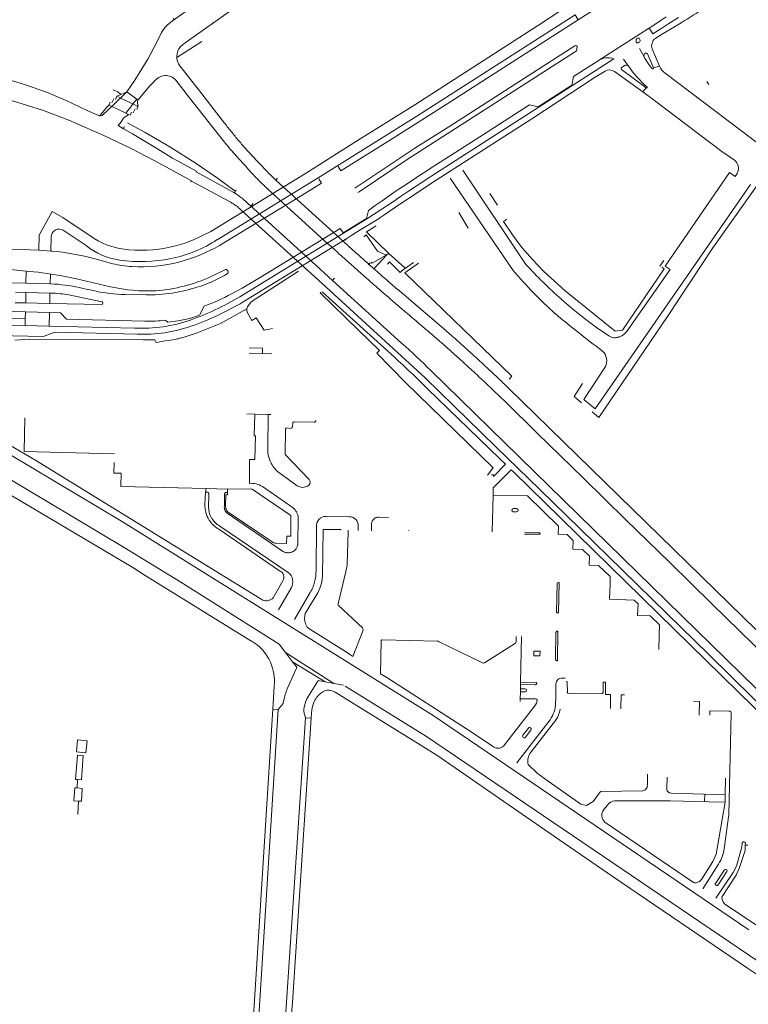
# Model space of a CAD drawing. Extents: x 145000 to 155000, y 457500 to 470000.
# Tile 192 of 196: x 154227 to 154467, y 462506 to 462831. Entities that reach past the tile are written whole.
import ezdxf

# ---------------------------------------------------------------- set-up
doc = ezdxf.new("R2010")
doc.units = 0
doc.header["$LTSCALE"] = 0.2
doc.header["$MEASUREMENT"] = 0
doc.layers.add('kant verharding', color=252, linetype='Continuous', lineweight=0)

msp = doc.modelspace()

# ---------------------------------------------------------------- linework, layer by layer
at = {"layer": 'kant verharding', "lineweight": 0}
for p, q in [((154411.15, 462831), (154419.64, 462836.42)), ((154398.07, 462829.24), (154405.12, 462833.83)), ((154440.3, 462831.97), (154438.21, 462830.63)), ((154444.33, 462831.8), (154441.13, 462829.78)), ((154434.38, 462828.16), (154434.58, 462828.29)), ((154434.58, 462828.29), (154436.13, 462829.28)), ((154435.79, 462826.36), (154434.58, 462828.29)), ((154438.21, 462830.63), (154436.13, 462829.28)), ((154438.13, 462825.82), (154445.23, 462829.99)), ((154441.13, 462829.78), (154438.46, 462828.07)), ((154417.85, 462817.51), (154434.38, 462828.16)), ((154438.46, 462828.07), (154435.79, 462826.36)), ((154438.13, 462825.82), (154436.73, 462824.87)), ((154278.48, 462818.55), (154286.7, 462823.83)), ((154432.93, 462818.77), (154431.46, 462821.49)), ((154434.06, 462819.74), (154436.05, 462815.1)), ((154437.99, 462815.71), (154435.66, 462821.36)), ((154422.94, 462818.07), (154387.17, 462795.13)), ((154417.74, 462817.44), (154417.85, 462817.51)), ((154417.85, 462817.51), (154417.74, 462817.44)), ((154426.52, 462815.88), (154425.41, 462815.15)), ((154427.78, 462815.67), (154426.11, 462817.98)), ((154437.99, 462815.71), (154436.05, 462815.1)), ((154395.83, 462798.3), (154416.73, 462812.01)), ((154420.07, 462814.08), (154416.73, 462812.01)), ((154432.52, 462807.15), (154423.11, 462813.92)), ((154433.58, 462808.53), (154425.48, 462814.54)), ((154435.61, 462814.88), (154435.75, 462814.78)), ((154473.02, 462788.34), (154439.95, 462813.32)), ((154433.92, 462808.83), (154433.83, 462808.89)), ((154453.74, 462810.58), (154454.3, 462809.65)), ((154258.59, 462805.74), (154258.13, 462804.7)), ((154259.89, 462806.34), (154258.59, 462805.74)), ((154259.83, 462805.08), (154258.59, 462805.74)), ((154259.83, 462805.08), (154261.93, 462807.19)), ((154261.93, 462807.19), (154259.89, 462806.34)), ((154261.93, 462807.19), (154265.23, 462804.78)), ((154433.58, 462808.53), (154432.52, 462807.15)), ((154257.6, 462804.92), (154256.92, 462803.54)), ((154257.78, 462803.16), (154258.96, 462804.29)), ((154258.96, 462804.29), (154259.83, 462805.08)), ((154263.9, 462803.2), (154259.83, 462805.08)), ((154263.2, 462802.29), (154262.27, 462801.06)), ((154263.9, 462803.2), (154263.2, 462802.29)), ((154263.9, 462803.2), (154265.23, 462804.78)), ((154265.58, 462802.36), (154263.9, 462803.2)), ((154265.23, 462804.78), (154265.37, 462804.66)), ((154265.73, 462802.6), (154265.58, 462802.36)), ((154262.27, 462801.06), (154261.57, 462800.17)), ((154261.57, 462800.17), (154262.45, 462799.75)), ((154264, 462800.23), (154264.64, 462801.59)), ((154260.79, 462795), (154261.05, 462795.71)), ((154363.01, 462777.23), (154395.83, 462798.3)), ((154387.17, 462795.13), (154362.73, 462779.44)), ((154364.3, 462783.2), (154379.8, 462793.13)), ((154364.3, 462783.2), (154362.52, 462782.04)), ((154297.31, 462773.96), (154284.86, 462780.71)), ((154360.74, 462780.88), (154358.17, 462779.2)), ((154362.73, 462779.44), (154358.87, 462776.9)), ((154362.52, 462782.04), (154360.74, 462780.88)), ((154393.87, 462750.16), (154373, 462781.35)), ((154439.87, 462749.63), (154461.18, 462780.53)), ((154461.18, 462780.53), (154463.06, 462779.22)), ((154463.06, 462779.22), (154463.69, 462780.25)), ((154463.69, 462780.25), (154463.88, 462780.6)), ((154283.08, 462777.47), (154283.28, 462777.74)), ((154283.27, 462777.73), (154295.63, 462771.05)), ((154311.21, 462778.01), (154311.71, 462778.62)), ((154311.27, 462777.95), (154334.92, 462756.49)), ((154357.22, 462778.57), (154353.08, 462775.82)), ((154358.87, 462776.9), (154355.02, 462774.33)), ((154358.17, 462779.2), (154357.22, 462778.57)), ((154363.01, 462777.23), (154357.58, 462773.64)), ((154368.88, 462778.69), (154389.68, 462748.2)), ((154297.57, 462773.86), (154298.12, 462774.86)), ((154308.6, 462775.05), (154328.53, 462756.88)), ((154351.03, 462774.44), (154346.38, 462771.21)), ((154351.36, 462774.66), (154351.03, 462774.44)), ((154353.08, 462775.82), (154351.36, 462774.66)), ((154357.58, 462773.64), (154352.17, 462770.02)), ((154355.02, 462774.33), (154352.4, 462772.56)), ((154382, 462773.55), (154384.49, 462769.69)), ((154295.63, 462771.05), (154296.26, 462770.72)), ((154324.54, 462749.77), (154302.54, 462769.76)), ((154303.75, 462770.27), (154302.96, 462769.41)), ((154346.38, 462771.21), (154344.08, 462769.61)), ((154345.69, 462768.08), (154350.05, 462770.97)), ((154352.17, 462770.02), (154346.91, 462766.4)), ((154350.05, 462770.97), (154352.4, 462772.56)), ((154299.65, 462768.2), (154321.81, 462748.11)), ((154341.32, 462765.21), (154345.69, 462768.08)), ((154344.08, 462769.61), (154341.79, 462768.02)), ((154371.74, 462767.36), (154374.79, 462762.11)), ((154341.32, 462765.21), (154301.62, 462740.84)), ((154338.77, 462761.32), (154345.33, 462765.36)), ((154345.33, 462765.36), (154345.58, 462765.52)), ((154345.58, 462765.52), (154346.91, 462766.4)), ((154240.84, 462761.46), (154248.5, 462756.39)), ((154334.63, 462758.78), (154336.7, 462760.04)), ((154336.7, 462760.04), (154338.77, 462761.32)), ((154232.93, 462759.78), (154232.8, 462754.85)), ((154302.93, 462739.35), (154334.63, 462758.78)), ((154331.57, 462754.16), (154328.58, 462756.85)), ((154232.8, 462754.85), (154226.83, 462755.1)), ((154232.8, 462754.85), (154237.01, 462754.57)), ((154347.42, 462753.09), (154348.58, 462753.77)), ((154348.58, 462753.77), (154353.81, 462749.07)), ((154251.51, 462751.97), (154257.32, 462750.38)), ((154342.41, 462750.71), (154341.95, 462750.21)), ((154342, 462750.17), (154342.43, 462750.67)), ((154438.14, 462749.6), (154439.46, 462751.49)), ((154228.58, 462743.98), (154228.62, 462747.98)), ((154232.64, 462747.55), (154236.89, 462746.99)), ((154289.83, 462746.13), (154294.3, 462748.4)), ((154318.66, 462747.9), (154303.08, 462737.75)), ((154321.81, 462748.11), (154326.49, 462743.86)), ((154329.9, 462744.9), (154324.54, 462749.77)), ((154427.12, 462727.9), (154441.54, 462748.48)), ((154441.54, 462748.48), (154439.87, 462749.63)), ((154217.43, 462744.28), (154228.58, 462743.98)), ((154228.58, 462743.98), (154232.57, 462743.87)), ((154232.57, 462743.87), (154236.59, 462743.77)), ((154238.06, 462743.68), (154236.59, 462743.77)), ((154326.49, 462743.86), (154360.59, 462712.73)), ((154330.59, 462745.67), (154329.9, 462744.9)), ((154329.9, 462744.9), (154352.78, 462724.16)), ((154228.54, 462740.9), (154225.11, 462740.98)), ((154228.51, 462737.45), (154228.54, 462740.9)), ((154228.54, 462740.9), (154232.52, 462740.8)), ((154232.52, 462740.8), (154236.52, 462740.7)), ((154236.43, 462737.28), (154236.52, 462740.7)), ((154236.52, 462740.7), (154238.36, 462740.62)), ((154247.4, 462742.22), (154251.31, 462741.39)), ((154296.53, 462740.43), (154300.04, 462742.35)), ((154299.28, 462739.44), (154301.62, 462740.84)), ((154350.38, 462719.5), (154326.51, 462741.12)), ((154225.06, 462737.51), (154228.51, 462737.45)), ((154228.51, 462737.45), (154232.43, 462737.36)), ((154232.43, 462737.36), (154236.43, 462737.28)), ((154253.52, 462736.88), (154236.43, 462737.28)), ((154244.33, 462739.79), (154253.62, 462737.85)), ((154300.38, 462737.78), (154302.93, 462739.35)), ((154303.08, 462737.75), (154301.83, 462736.15)), ((154353.85, 462734.64), (154349.14, 462738.66)), ((154355.25, 462738.71), (154360.6, 462734.15)), ((154228.41, 462734.44), (154228.35, 462732.31)), ((154228.41, 462734.44), (154232.34, 462734.35)), ((154232.34, 462734.35), (154236.36, 462734.25)), ((154236.27, 462729.79), (154236.36, 462734.25)), ((154301.65, 462735.53), (154292.88, 462730.69)), ((154301.83, 462734.2), (154303.26, 462731.6)), ((154367.37, 462728.34), (154360.6, 462734.15)), ((154228.35, 462732.31), (154228.31, 462729.95)), ((154292.88, 462730.69), (154287.93, 462728.61)), ((154228.31, 462729.95), (154232.21, 462729.87)), ((154232.21, 462729.87), (154236.27, 462729.79)), ((154264.57, 462729.13), (154236.27, 462729.79)), ((154284.61, 462727.34), (154285.73, 462727.74)), ((154285.73, 462727.74), (154286.83, 462728.16)), ((154286.83, 462728.16), (154287.93, 462728.61)), ((154309.11, 462728.81), (154310.04, 462729.02)), ((154224.95, 462725.14), (154229.8, 462725.41)), ((154229.8, 462725.41), (154267.3, 462725.2)), ((154273.45, 462724.65), (154271.58, 462724.31)), ((154274.65, 462724.86), (154273.45, 462724.65)), ((154275.86, 462725.06), (154274.65, 462724.86)), ((154275.86, 462725.06), (154277.06, 462725.27)), ((154277.06, 462725.27), (154278.26, 462725.48)), ((154279.59, 462725.76), (154280.9, 462726.11)), ((154280.9, 462726.11), (154282.2, 462726.51)), ((154282.2, 462726.51), (154283.49, 462726.95)), ((154283.49, 462726.95), (154284.61, 462727.34)), ((154302.33, 462720.86), (154306.78, 462720.7)), ((154306.82, 462722.53), (154302.36, 462722.61)), ((154306.82, 462722.53), (154306.78, 462720.7)), ((154345.46, 462721.73), (154344.58, 462720.83)), ((154306.78, 462720.7), (154309.88, 462720.59)), ((154362.47, 462715.11), (154511.54, 462569.43)), ((154389.23, 462713.26), (154388.3, 462712.28)), ((154385.3, 462685.94), (154361.28, 462709.21)), ((154485.3, 462614.43), (154388.02, 462709.4)), ((154304.2, 462700.7), (154301.57, 462700.75)), ((154308.71, 462700.62), (154304.2, 462700.7)), ((154308.53, 462689.29), (154308.71, 462700.62)), ((154309.5, 462700.6), (154308.71, 462700.62)), ((154323.83, 462698.03), (154317.38, 462698.14)), ((154316.03, 462695.98), (154314.88, 462696.14)), ((154316.78, 462697.78), (154316.68, 462696.44)), ((154381.14, 462680.47), (154382.92, 462682.79)), ((154382.92, 462682.79), (154383.02, 462682.92)), ((154318.28, 462676.98), (154312.53, 462681.13)), ((154508.85, 462564.97), (154389.62, 462681.69)), ((154288.18, 462676.14), (154287.93, 462674.94)), ((154295.18, 462675.89), (154288.18, 462676.14)), ((154295.18, 462675.89), (154295.18, 462674.79)), ((154306.73, 462676.73), (154316.93, 462669.68)), ((154287.93, 462674.94), (154287.73, 462670.89)), ((154287.93, 462674.94), (154288.43, 462674.94)), ((154289.03, 462674.04), (154288.98, 462669.99)), ((154383, 462673.93), (154382.73, 462661.74)), ((154390.75, 462669.45), (154389.75, 462669.48)), ((154313.78, 462655.23), (154295.08, 462667.99)), ((154295.78, 462668.04), (154310.03, 462658.43)), ((154318.58, 462666.43), (154318.48, 462658.12)), ((154327.67, 462666.9), (154335.47, 462666.77)), ((154345.32, 462666.65), (154348.47, 462666.55)), ((154389.71, 462668.45), (154390.73, 462668.43)), ((154292.33, 462662.64), (154312.38, 462648.93)), ((154292.73, 462663.69), (154315.28, 462648.38)), ((154324.48, 462648.95), (154324.68, 462664.15)), ((154335.07, 462661.68), (154335.09, 462662.36)), ((154338.43, 462663.63), (154338.43, 462662.19)), ((154342.78, 462662.1), (154342.83, 462663.99)), ((154334.82, 462651.17), (154335.07, 462661.68)), ((154355.08, 462662.26), (154355.08, 462662.09)), ((154398.52, 462660.97), (154393.46, 462661.05)), ((154398.04, 462661.62), (154393.47, 462661.71)), ((154398.52, 462660.97), (154398.54, 462661.12)), ((154334.29, 462648.69), (154334.78, 462650.73)), ((154331.77, 462638.04), (154334.29, 462648.69)), ((154313.53, 462645.57), (154310.28, 462640.02)), ((154316.33, 462643.37), (154312.08, 462635.97)), ((154403.97, 462635.49), (154404.2, 462644.56)), ((154404.86, 462645.06), (154404.62, 462635)), ((154317.31, 462632.84), (154322.25, 462641.24)), ((154339.84, 462630.07), (154331.8, 462637.58)), ((154322.42, 462629.64), (154334.2, 462622.2)), ((154336.65, 462620.63), (154340.04, 462629.32)), ((154390.67, 462625.42), (154390.67, 462627.24)), ((154392.47, 462627.16), (154392.11, 462612.06)), ((154403.82, 462628.47), (154403.66, 462619.71)), ((154404.27, 462619.19), (154404.47, 462628.92)), ((154404.47, 462628.92), (154404.33, 462628.94)), ((154437.91, 462627.85), (154437.82, 462622.87)), ((154314.44, 462621.87), (154312.28, 462624.67)), ((154345.85, 462614.85), (154346.06, 462625.79)), ((154346.38, 462626.09), (154364.63, 462625.64)), ((154365.01, 462625.54), (154379.48, 462618.46)), ((154380.16, 462618.5), (154390.41, 462624.98)), ((154316.75, 462618.87), (154314.44, 462621.87)), ((154314.44, 462621.87), (154330.38, 462611.71)), ((154334.2, 462622.2), (154336.65, 462620.63)), ((154318.17, 462617.03), (154316.75, 462618.87)), ((154316.75, 462618.87), (154327.52, 462612.27)), ((154318.01, 462616.69), (154318.17, 462617.03)), ((154404.14, 462619.19), (154404.27, 462619.19)), ((154314.98, 462609.92), (154318.01, 462616.69)), ((154347.84, 462613.62), (154345.85, 462614.85)), ((154347.84, 462613.62), (154374.26, 462596.72)), ((154405.88, 462613.48), (154406.8, 462613.45)), ((154310.68, 462610.83), (154310.18, 462603.17)), ((154321.73, 462607.16), (154325.03, 462612.39)), ((154325.03, 462612.39), (154325.23, 462612.71)), ((154325.23, 462612.71), (154327.52, 462612.27)), ((154327.52, 462612.27), (154330.38, 462611.71)), ((154330.38, 462611.71), (154333.58, 462611.09)), ((154392.09, 462611.32), (154392.07, 462609.95)), ((154392.09, 462611.32), (154392.11, 462612.06)), ((154396.93, 462611.2), (154392.09, 462611.32)), ((154392.11, 462612.06), (154397.42, 462611.95)), ((154397.42, 462611.95), (154397.43, 462611.72)), ((154407.56, 462611.96), (154407.57, 462608.81)), ((154392.05, 462608.95), (154392, 462606.64)), ((154392.05, 462608.95), (154392.07, 462609.95)), ((154393.57, 462608.93), (154392.05, 462608.95)), ((154392.07, 462609.95), (154393.6, 462609.94)), ((154407.87, 462608.46), (154418.92, 462608.34)), ((154311.98, 462603.06), (154313.6, 462605.05)), ((154313.78, 462606.07), (154313.6, 462605.05)), ((154386.44, 462590.98), (154397.12, 462604.78)), ((154392, 462606.64), (154391.99, 462605.76)), ((154397.02, 462606.61), (154392, 462606.64)), ((154397.44, 462605.49), (154397.55, 462606.12)), ((154303.71, 462500), (154310.18, 462603.17)), ((154305.51, 462500), (154311.98, 462603.06)), ((154310.18, 462603.17), (154311.98, 462603.06)), ((154322.85, 462600.21), (154323, 462601.96)), ((154320.95, 462600.33), (154322.85, 462600.21)), ((154390.88, 462585.49), (154401.41, 462599.08)), ((154402.88, 462598.46), (154395.16, 462588.54)), ((154379.71, 462593.06), (154374.26, 462596.72)), ((154394.68, 462596.9), (154392.9, 462594.54)), ((154393.69, 462593.92), (154395.52, 462596.27)), ((154383.2, 462590.72), (154379.71, 462593.06)), ((154245.46, 462577.16), (154245.62, 462579.89)), ((154440.62, 462580.76), (154440.42, 462576.9)), ((154452.96, 462572.64), (154453.03, 462575.08)), ((154459.77, 462574.85), (154459.73, 462572.5)), ((154420.85, 462571.51), (154419.6, 462570)), ((154419.96, 462565.8), (154441.3, 462551.29)), ((154466.42, 462558.22), (154466.46, 462558.86)), ((154467.25, 462558.19), (154466.42, 462558.22)), ((154452.41, 462543.83), (154457.53, 462551.94)), ((154441.3, 462551.29), (154449.26, 462545.88)), ((154456.57, 462545.55), (154459.57, 462550.12)), ((154460.34, 462549.59), (154457.4, 462545.14)), ((154460.01, 462550.24), (154460.28, 462550.09)), ((154456.87, 462544.94), (154456.69, 462545.03)), ((154459.82, 462538.6), (154474.48, 462528.8))]:
    msp.add_line(p, q, dxfattribs=at)
at = {"layer": 'kant verharding', "lineweight": 0, "flags": 128}
for points in [[(154277.32, 462830.89), (154278.15, 462831.48), (154283.73, 462835.41), (154296.48, 462844.46), (154302.13, 462848.47), (154305.18, 462850.59), (154311.05, 462854.61), (154315.91, 462857.6), (154328.57, 462864.91), (154336.4, 462869.42), (154348.18, 462876.68), (154353.92, 462880.45), (154359.38, 462884.21), (154359.72, 462884.19)], [(154280.39, 462822.79), (154286.5, 462827.12), (154295.85, 462833.76), (154306.03, 462840.98), (154312.51, 462845.59), (154315.1, 462847.25), (154318.49, 462849.42), (154319.77, 462850.13)], [(154410.12, 462832.67), (154357.76, 462799.11), (154325.24, 462778.73), (154291.83, 462758.34)], [(154331.79, 462782.51), (154332.67, 462781.08), (154350.01, 462791.94), (154364.78, 462801.28), (154411.15, 462831), (154410.12, 462832.67)], [(154277.32, 462830.89), (154276.52, 462830.26), (154275.3, 462829.26), (154274.76, 462828.69), (154274.27, 462828.09), (154273.83, 462827.42), (154273.41, 462826.77), (154273.04, 462826.07), (154272.58, 462825.21), (154271.92, 462823.78), (154268.92, 462817.99), (154265.98, 462813.35), (154264.32, 462810.69), (154261.88, 462807.24), (154261.93, 462807.19)], [(154289.65, 462761.08), (154320.97, 462780.17), (154336.96, 462790.31), (154357.1, 462802.93), (154398.07, 462829.24)], [(154337.36, 462775.37), (154357.18, 462788.59), (154368.36, 462795.68), (154410.07, 462822.44)], [(154410.87, 462821.95), (154410.55, 462820.7), (154409.99, 462820.29), (154354.62, 462784.79), (154338.7, 462774.1), (154338.33, 462773.9)], [(154294.22, 462796.86), (154285.9, 462807.53), (154279.48, 462815.8), (154279.06, 462816.46)], [(154417.74, 462817.44), (154409.62, 462812.23), (154409.02, 462809.36), (154397.91, 462802.24), (154395.02, 462802.89), (154379.8, 462793.13)], [(154208.64, 462815.13), (154208.57, 462814.84), (154213.69, 462813.78), (154220.51, 462811.99), (154228.12, 462809.67), (154235.32, 462807.06), (154241.92, 462804.3), (154248.84, 462801.05), (154252.88, 462799.26)], [(154265.37, 462804.66), (154265.7, 462804.59), (154269.44, 462809.07), (154270.85, 462810.55)], [(154278.13, 462811.03), (154282.69, 462805.2), (154290.02, 462795.85), (154293.82, 462791.07)], [(154283.31, 462777.8), (154277.43, 462780.95), (154270.95, 462784.5), (154263.39, 462788.48), (154254.33, 462792.82), (154242.71, 462797.79), (154234.06, 462801.09), (154224.18, 462804.26), (154216.67, 462806.44)], [(154259.89, 462806.34), (154258.91, 462807.17), (154257.39, 462807.9)], [(154432.52, 462807.15), (154436.37, 462804.38), (154458.65, 462787.48), (154462.88, 462784.57)], [(154256.43, 462803.79), (154256.06, 462802.91), (154255.94, 462802.75), (154255.26, 462802.03), (154254.02, 462800.47), (154252.88, 462799.26)], [(154252.88, 462799.26), (154253.25, 462799.22), (154253.75, 462799.43), (154257.78, 462803.16)], [(154261.57, 462800.17), (154259.86, 462801.02), (154256.94, 462802.33), (154255.97, 462802.78)], [(154265.19, 462801.33), (154265.6, 462802.22), (154265.53, 462802.25), (154265.58, 462802.36)], [(154265.37, 462804.66), (154265.57, 462802.69), (154265.73, 462802.6)], [(154262.45, 462799.75), (154260.86, 462798.47), (154260.05, 462797.26), (154259.08, 462796.04), (154260.79, 462795)], [(154262.45, 462799.75), (154263.01, 462799.47), (154263.5, 462800.47)], [(154262.12, 462796.96), (154268.04, 462793.73), (154276.11, 462789.06), (154284.8, 462783.55), (154292.27, 462778.47), (154297.76, 462774.34)], [(154284.86, 462780.71), (154284.98, 462780.98), (154276.98, 462785.29), (154271.52, 462788.73), (154263.83, 462793.28), (154260.79, 462795)], [(154292.57, 462756.45), (154319.85, 462773.05), (154326.3, 462777.07), (154325.41, 462778.5)], [(154420.14, 462716.38), (154413.02, 462705.51), (154416.75, 462702.47), (154468.15, 462776.57)], [(154470.19, 462776.17), (154455.72, 462755.64), (154440.7, 462732.98), (154417.94, 462699.58), (154415.82, 462701.46)], [(154251.18, 462758.76), (154240.72, 462765.65), (154237.25, 462767.62), (154232.93, 462759.78)], [(154300.04, 462742.35), (154307.96, 462747.1), (154332.41, 462762.05), (154333.43, 462760.61), (154341.16, 462765.34), (154341.79, 462768.02)], [(154387.54, 462765.04), (154387.47, 462764.97), (154386.48, 462764.35), (154389.47, 462759.9), (154392.57, 462755.79), (154396.01, 462751.78), (154399.85, 462747.77), (154406.86, 462741.39), (154423.4, 462728.14), (154425.85, 462728.49), (154439.55, 462748.68), (154438.76, 462749.22)], [(154343.6, 462748.73), (154347.81, 462753.22), (154344.78, 462754.58), (154341.06, 462759.95), (154340.25, 462759.29)], [(154344.34, 462762.96), (154341.14, 462760.88), (154348.58, 462753.77)], [(154226.83, 462755.1), (154217.81, 462755.4), (154217.9, 462757.91)], [(154236.92, 462759.19), (154236.83, 462754.77), (154236.88, 462754.64), (154237.01, 462754.57)], [(154333.95, 462758.15), (154334.23, 462758.32), (154334.38, 462758.2)], [(154342.67, 462750.86), (154343.08, 462750.56), (154347.42, 462753.09)], [(154356.66, 462750.85), (154352.96, 462748.15), (154352.31, 462747.48), (154348.79, 462750.98), (154348.09, 462750.26)], [(154358.31, 462750.54), (154353.79, 462747.33), (154389.23, 462713.26)], [(154217.74, 462748.77), (154223.39, 462748.47), (154228.62, 462747.98)], [(154228.62, 462747.98), (154231.11, 462747.75), (154232.64, 462747.55)], [(154236.59, 462743.77), (154236.65, 462746.85), (154236.74, 462746.97), (154236.89, 462746.99)], [(154236.89, 462746.99), (154239.93, 462746.49), (154245.32, 462745.44), (154256.57, 462742.81)], [(154338.42, 462748.06), (154340.18, 462746.5), (154341.95, 462744.94)], [(154326.04, 462741.01), (154325.81, 462740.72), (154338.53, 462728.48), (154345.46, 462721.73)], [(154261.29, 462740.2), (154268.3, 462740.07), (154271.32, 462740.14)], [(154405.58, 462738.64), (154409.36, 462735.41), (154413.23, 462732.31), (154417.21, 462729.34), (154421.31, 462726.53)], [(154127.3, 462734.33), (154127.37, 462734.46), (154127.45, 462734.5), (154228.35, 462732.31)], [(154127.36, 462736.64), (154191.67, 462735.2), (154228.41, 462734.44)], [(154236.36, 462734.25), (154239.98, 462734.16), (154241.98, 462732.04), (154267.92, 462731.42)], [(154274.81, 462731.68), (154275.45, 462731.06), (154278.86, 462731.56), (154282.8, 462732.31), (154285.96, 462733.43), (154287.49, 462736.36)], [(154228.31, 462729.95), (154203.58, 462730.45), (154127.92, 462732.13)], [(154303.26, 462731.6), (154304.74, 462732.53), (154307.29, 462728.4), (154309.11, 462728.81)], [(154214.07, 462726.8), (154234.3, 462726.37), (154238.23, 462727.74), (154265.35, 462727.13)], [(154271.58, 462724.31), (154271.14, 462725.26), (154267.32, 462725.2)], [(154419.12, 462721.63), (154419.66, 462721.09), (154420.07, 462720.46), (154420.35, 462719.76), (154420.53, 462719.03)], [(154344.58, 462720.83), (154353.93, 462711.21), (154383.02, 462682.92)], [(154360.59, 462712.73), (154370.04, 462703.48), (154383.98, 462689.9), (154398.63, 462675.63), (154411.84, 462662.73), (154425.78, 462649.11), (154440.42, 462634.83), (154454.31, 462621.22), (154468.95, 462606.91), (154484.29, 462591.91), (154497.49, 462579.02), (154509.57, 462567.04)], [(154412.58, 462710.76), (154409.82, 462706.5), (154412.25, 462704.45)], [(154387.36, 462704.5), (154397.53, 462694.52), (154412.89, 462679.52), (154426.83, 462665.92), (154441.43, 462651.64), (154455.35, 462638.02), (154469.27, 462624.45), (154483.2, 462610.89), (154497.14, 462597.27), (154499.61, 462594.86)], [(154228.2, 462699.41), (154227.93, 462688.37), (154257.83, 462687.6)], [(154304.2, 462700.7), (154304.03, 462693.49), (154304.43, 462693.49), (154304.23, 462685.64), (154302.48, 462685.74), (154302.43, 462677.78)], [(154314.38, 462695.73), (154314.23, 462687.33), (154322.23, 462679.13)], [(154218.89, 462692.97), (154232.04, 462685.21), (154306.93, 462639.23)], [(154223.22, 462687.3), (154260.13, 462665.35), (154363.23, 462601.05), (154467.57, 462530.21)], [(154385.3, 462685.94), (154387.18, 462684.12), (154383.13, 462680.08), (154383.12, 462680.61), (154382.55, 462680.62)], [(154257.77, 462684.75), (154257.68, 462681.15), (154260.03, 462681.15), (154259.93, 462676.75), (154288.18, 462676.14)], [(154389.62, 462681.69), (154388.97, 462682.33), (154383.05, 462676.36), (154383, 462673.93)], [(154302.98, 462625.82), (154267.09, 462647.94), (154263.88, 462649.99), (154214.49, 462679.23), (154213.34, 462672.12), (154212.54, 462658.82), (154212.04, 462649.36), (154210.42, 462632.52), (154208.22, 462616.01), (154206.35, 462607.31), (154203.58, 462597.2), (154201.82, 462591.19)], [(154312.28, 462624.67), (154279.73, 462645.14), (154261.03, 462656.6), (154219.59, 462681.34)], [(154311.28, 462658.03), (154314.68, 462657.93), (154314.78, 462660.38), (154316.13, 462660.38), (154316.18, 462667.23), (154303.33, 462675.93), (154295.18, 462675.99), (154295.18, 462675.89)], [(154294.18, 462670.34), (154294.23, 462674.34), (154294.58, 462674.79), (154295.18, 462674.79)], [(154295.18, 462674.79), (154295.18, 462674.04), (154294.63, 462673.99), (154294.58, 462670.34)], [(154383, 462673.93), (154394.38, 462673.71), (154404.62, 462663.71), (154404.57, 462661.02)], [(154322.42, 462629.64), (154321.57, 462630.32), (154321.04, 462631.4), (154320.73, 462632.24), (154320.64, 462633.17), (154320.73, 462634.05), (154320.94, 462634.8), (154325.06, 462641.64), (154325.55, 462642.58), (154325.97, 462643.72), (154326.36, 462645.25), (154326.62, 462647.09), (154326.89, 462662.61), (154332.69, 462662.57), (154332.68, 462662.32)], [(154404.57, 462661.02), (154407.5, 462660.91), (154409.49, 462658.95), (154409.43, 462656.03), (154412.62, 462655.92), (154414.86, 462653.73), (154414.75, 462650.82)], [(154414.75, 462650.82), (154417.92, 462650.68), (154421.75, 462646.99), (154421.69, 462644.55)], [(154421.69, 462644.55), (154421.53, 462639.49), (154429.69, 462639.23), (154430.96, 462638.02), (154430.78, 462634.12)], [(154430.78, 462634.12), (154434.98, 462634), (154437.99, 462631.05), (154437.91, 462627.85)], [(154398.54, 462622.33), (154398.53, 462620.81), (154396.5, 462620.84), (154396.5, 462622.36), (154398.54, 462622.33)], [(154334.12, 462610.79), (154361, 462594.11), (154500.01, 462500)], [(154403.62, 462604.52), (154403.82, 462607.5), (154403.81, 462611.5)], [(154419.37, 462608.69), (154419.41, 462612.09), (154420.21, 462612.09), (154420.17, 462607.99), (154421.87, 462608), (154421.79, 462603.36)], [(154493.57, 462500), (154467.11, 462517.54), (154422.71, 462547.76), (154401.56, 462562.31), (154364.42, 462588.02), (154330.82, 462608.78)], [(154425.28, 462603.29), (154425.37, 462607.91), (154426.46, 462607.91)], [(154451.13, 462601.24), (154451.22, 462605.72), (154449.28, 462605.82)], [(154320.95, 462600.33), (154320.42, 462602.25), (154320.45, 462602.61)], [(154460.98, 462602.49), (154454.63, 462602.68), (154454.63, 462601.17)], [(154459.56, 462557.95), (154460.98, 462568.35), (154461.78, 462601.8)], [(154314.27, 462500), (154314.76, 462506.34), (154320.95, 462600.33)], [(154316.17, 462500), (154316.66, 462506.21), (154322.85, 462600.21)], [(154248.76, 462592.77), (154245.67, 462593.04), (154245.32, 462589.04), (154248.41, 462588.76), (154248.76, 462592.77)], [(154245.59, 462587.96), (154244.92, 462579.95), (154245.62, 462579.89)], [(154245.62, 462579.89), (154246.89, 462579.78), (154247.46, 462587.82), (154245.59, 462587.96)], [(154394.62, 462584.89), (154397.58, 462582), (154401.19, 462579.43)], [(154434.02, 462578.18), (154434.11, 462580.71), (154434.1, 462581.66)], [(154401.19, 462579.43), (154412, 462571.78), (154413.9, 462571.34), (154416.09, 462572.69), (154418.53, 462576), (154432.48, 462576.23)], [(154441.88, 462575.46), (154459.77, 462574.85), (154459.87, 462580.36)], [(154245.46, 462577.16), (154244.72, 462577.24), (154244.38, 462572.91), (154245.91, 462572.78)], [(154245.91, 462572.78), (154246.89, 462572.73), (154247.2, 462576.98), (154245.46, 462577.16)], [(154245.88, 462568.48), (154245.69, 462568.49), (154245.91, 462572.78)], [(154454.31, 462572.6), (154441.53, 462572.91), (154424.14, 462572.91)], [(154451.95, 462546.93), (154455.69, 462552.79), (154456.73, 462555.24), (154459.73, 462572.5), (154454.31, 462572.6)], [(154465.36, 462558.83), (154465.21, 462557.66), (154463.53, 462551.31), (154462.44, 462549.25), (154456.72, 462540.74)], [(154466.42, 462558.22), (154466.32, 462556.47), (154464.54, 462550.91), (154463.35, 462548.31), (154458.72, 462541.3)]]:
    msp.add_lwpolyline(points, dxfattribs=at)
at = {"layer": 'kant verharding', "lineweight": 0}
for centre, radius, start, end in [((154778.53, 462306.81), 620.32, 120.76734, 122.50009), ((154276.98, 462831.28), 0.519, 311.2843, 37.1979), ((154283.33, 462818.86), 4.9, 126.7668, 209.4022), ((154410.36, 462822.01), 0.517, 352.8748, 123.5025), ((154431.62, 462824.04), 1.32, 170.6334, 196.5434), ((154431.22, 462824.12), 0.908, 145.9013, 171.4499), ((154430.73, 462823.77), 0.383, 195.7479, 244.1898), ((154431.22, 462824.13), 0.903, 120.7285, 146.4476), ((154430.81, 462823.92), 0.551, 243.6187, 292.0734), ((154431.02, 462824.42), 0.551, 78.9092, 118.3959), ((154430.63, 462824.36), 1.02, 291.7791, 326.7341), ((154430.98, 462824.37), 0.614, 37.9879, 76.4395), ((154430.89, 462824.28), 0.74, 0.8946, 38.909), ((154430.8, 462824.26), 0.835, 326.0428, 1.8827), ((154438.3, 462822.48), 2.86, 123.2577, 203.021), ((154433.75, 462819.12), 0.897, 110.6469, 203.2228), ((154448.7, 462826.78), 17.69, 206.9179, 222.2715), ((154433.62, 462819.48), 0.517, 30.6992, 110.8508), ((154420.96, 462812.69), 5.74, 69.8033, 122.8202), ((154427.02, 462814.99), 1.02, 41.7458, 119.4474), ((154459.18, 462837.62), 38.31, 214.9582, 228.5842), ((154442.99, 462817.82), 5.43, 202.8951, 235.8693), ((154275.11, 462807.2), 5.42, 96.8362, 141.7829), ((154274.74, 462808.13), 4.46, 40.6036, 93.4914), ((154421.45, 462811.47), 2.96, 55.9054, 118.0454), ((154425.86, 462814.9), 0.52, 150.482, 222.9594), ((154435.82, 462815.01), 0.246, 253.2231, 21.3581), ((154433.74, 462808.69), 0.225, 225.9092, 39.2213), ((154419.18, 462893.93), 158.23, 217.8375, 219.2954), ((154420.02, 462894.1), 158.99, 219.1549, 220.6056), ((154378.83, 462859.3), 109.01, 218.7481, 220.0205), ((154388.85, 462867.16), 121.74, 219.8236, 220.9632), ((154402.43, 462878.48), 135.47, 220.428, 221.9318), ((154351.74, 462834.78), 72.49, 220.8624, 222.101), ((154860.59, 463292.29), 756.77, 221.97234, 222.34032), ((154412.99, 462887.34), 149.25, 221.7574, 223.1677), ((154476.22, 462946.37), 235.74, 223.1171, 224.3567), ((154460.81, 462781.93), 3.35, 336.4503, 51.8801), ((154716.57, 463159.8), 561.08, 222.2457, 222.7101), ((154457.92, 462928.26), 210.01, 224.3137, 225.5216), ((154327.28, 462800.5), 31.32, 222.786, 224.3257), ((154359.1, 462831.75), 75.92, 224.4189, 226.3662), ((154336.96, 462808.21), 43.61, 226.0782, 227.1127), ((154350.47, 462822.04), 62.94, 226.6693, 228.302), ((154348.68, 462816.4), 53.65, 225.061, 225.7807), ((154280.94, 462748.3), 30.44, 52.0924, 57.4628), ((154289.26, 462757.73), 14.75, 45.2022, 61.6812), ((154280.46, 462747.59), 31.29, 45.1113, 52.202), ((154239.49, 462759.28), 2.57, 58.1203, 182.1689), ((154264.91, 462804.74), 50.18, 285.7188, 299.5421), ((154263.84, 462778.18), 23.18, 236.9002, 266.8559), ((154267.74, 462795.39), 44.19, 281.4908, 303.0393), ((154229.94, 462673.37), 81.51, 74.6554, 85.0291), ((154262.45, 462773.49), 22.07, 230.8095, 262.404), ((154266.79, 462798.26), 43.44, 264.4244, 285.6414), ((154264.48, 462805.75), 56.74, 284.9983, 299.672), ((154332.57, 462755.21), 1.45, 226.1556, 230.4907), ((155001.71, 463501.56), 1003.84, 228.12605, 228.38133), ((154341.65, 462763.66), 9.83, 226.8305, 229.0131), ((154873.61, 463352.27), 803.2, 227.90738, 228.19272), ((155091.37, 463595.07), 1129.34, 228.16957, 228.39149), ((154264.99, 462781.48), 32.03, 256.1413, 267.46), ((154266.71, 462799.75), 48.67, 261.516, 281.6498), ((154266.95, 462797.49), 48.12, 265.9812, 284.7104), ((155036.74, 463537.7), 1054.12, 228.26265, 228.51179), ((154990.02, 463480.62), 976.47, 228.37875, 228.71796), ((154504.6, 462851.03), 149.78, 222.3337, 228.6186), ((154270.47, 462789.52), 49.14, 281.4878, 300.1043), ((154294.64, 462747.66), 0.812, 306.4721, 114.2503), ((154502.24, 462843.39), 147.42, 220.2203, 227.9698), ((154233.77, 462685.68), 58.16, 76.4525, 85.7731), ((154267.78, 462794.39), 53.05, 274.0243, 294.5496), ((154769.38, 463229.04), 645.79, 228.55703, 228.82314), ((154606.23, 463042.65), 394.14, 228.6376, 229.0992), ((154702.98, 463154.3), 541.88, 229.0967, 229.5884), ((154235.04, 462694.89), 45.85, 78.3114, 85.8403), ((154262.95, 462796.9), 56.72, 258.1571, 268.3239), ((154268.75, 462794.74), 53.34, 256.8044, 272.9652), ((154269.16, 462789.1), 49.01, 272.5314, 283.091), ((154266.28, 462795.47), 62.8, 289.7365, 298.7927), ((154657.43, 463099.4), 474.51, 228.6922, 229.0874), ((154838.13, 463305.68), 748.74, 228.97538, 229.22584), ((154663.06, 463106.52), 479.61, 229.5191, 230.0747), ((154253.53, 462737.37), 0.492, 268.697, 80.1954), ((154250.06, 462823.19), 97.14, 289.7934, 300.4427), ((154250.15, 462822.85), 98.8, 289.5001, 300.5584), ((154304, 462735.18), 2.38, 174.6485, 204.2761), ((154303.89, 462735.2), 2.26, 155.1315, 174.9393), ((154119.13, 462456.77), 363.74, 49.0435, 49.8125), ((154596.37, 462962.89), 299.37, 229.9014, 233.6962), ((154267.02, 462777.19), 48.12, 267.0772, 289.3339), ((154269.38, 462783.21), 51.81, 268.3936, 276.0161), ((154067.76, 462386.11), 450.83, 49.3735, 49.9994), ((154267.25, 462776.34), 49.25, 267.7951, 288.8151), ((153887.47, 462173.76), 729.4, 48.99394, 49.48602), ((154001.87, 462310.15), 555.4, 48.3449, 48.8462), ((154422.27, 462732.08), 6.41, 309.5809, 319.2145), ((154274.64, 462745.78), 20.62, 280.1022, 283.8751), ((154052.75, 462393.16), 446.75, 46.1092, 47.8095), ((154158.91, 462485.32), 316.17, 48.282, 49.0677), ((153945.07, 462246.58), 640.65, 47.8936, 48.32826), ((154423.31, 462729.57), 3.64, 236.5949, 266.7455), ((154423.36, 462729.8), 3.87, 266.305, 291.2083), ((154422.65, 462731.53), 5.74, 291.5461, 310.1912), ((154170.59, 462497.32), 299.44, 47.6553, 48.4234), ((154138.34, 462459.59), 353.03, 47.2961, 47.9837), ((154047.92, 462388.4), 448.45, 45.673, 47.5878), ((153997.43, 462306.45), 557.16, 47.1824, 47.7151), ((153977.85, 462283.37), 591.38, 46.96377, 47.44951), ((154416.1, 462718.33), 4.48, 334.1862, 8.9426), ((154247.24, 462575.63), 189.92, 46.6084, 47.2702), ((154053.06, 462362.41), 482.28, 46.5481, 47.0859), ((153151.52, 461409.93), 1789.76, 46.49576, 46.75512), ((153969.87, 462273.64), 603.94, 46.18158, 46.61104), ((154111.1, 462419.05), 397.24, 46.3112, 46.6856), ((154055.75, 462358.67), 479.13, 46.2024, 46.5129), ((154317.19, 462697.77), 0.413, 63.2739, 139.3901), ((154323.84, 462698.62), 0.589, 269.1854, 311.6753), ((154323.85, 462698.62), 0.58, 310.8796, 353.6915), ((154314.8, 462695.65), 0.431, 138.3956, 168.4743), ((154314.9, 462695.59), 0.542, 92.3075, 140.9374), ((154316.15, 462696.51), 0.535, 257.4916, 315.9068), ((154316.12, 462696.53), 0.569, 316.3639, 350.9607), ((154317.19, 462697.77), 0.408, 138.9406, 177.4566), ((154318.29, 462689.01), 9.76, 178.3849, 211.676), ((154318.29, 462689.02), 9.77, 211.722, 233.8712), ((154320.96, 462678.2), 1.57, 359.051, 36.0751), ((154303.18, 462671.56), 6.27, 75.7108, 96.876), ((154303.16, 462671.48), 6.36, 55.7903, 75.659), ((154320.04, 462679.83), 3.35, 238.2937, 269.7983), ((154320.01, 462680.06), 3.58, 270.362, 286.5875), ((154320.05, 462679.88), 3.39, 286.836, 310.0499), ((154320.94, 462678.21), 1.59, 324.1167, 358.8605), ((154288.33, 462674.23), 0.715, 45.2359, 81.7483), ((154288.32, 462674.22), 0.735, 346.0109, 45.5998), ((154297.1, 462670.7), 9.37, 178.8247, 212.3315), ((154295.96, 462669.88), 6.98, 179.1412, 207.7209), ((154296.6, 462669.92), 2.45, 170.2844, 202.4611), ((154296.6, 462669.91), 2.45, 202.1013, 231.6935), ((154296.95, 462670.12), 2.37, 174.725, 207.131), ((154296.97, 462670.11), 2.39, 206.7481, 240.2541), ((154314.14, 462666.21), 4.45, 27.6668, 51.1346), ((154389.75, 462668.96), 0.513, 89.9822, 265.8831), ((154390.75, 462668.94), 0.509, 267.7549, 89.319), ((154297.11, 462670.72), 9.39, 212.3842, 239.39), ((154295.98, 462669.88), 7, 207.6148, 242.3075), ((154314.18, 462666.23), 4.4, 2.5394, 27.693), ((154327.7, 462663.86), 3.04, 128.238, 174.671), ((154327.73, 462663.81), 3.1, 91.1137, 128.013), ((154335.53, 462663.86), 2.91, 41.1604, 91.2077), ((154335.54, 462663.87), 2.89, 355.2169, 41.2203), ((154345.3, 462664.17), 2.48, 135.8577, 184.0504), ((154344.99, 462664.74), 1.87, 126.9434, 141.8924), ((154345.01, 462664.78), 1.85, 112.9961, 128.1256), ((154345.11, 462664.64), 2.02, 99.0412, 113.9598), ((154345.11, 462664.73), 1.92, 83.9008, 99.5904), ((154397.98, 462661.06), 0.566, 5.6907, 83.5112), ((154311.06, 462659.58), 1.54, 228.1492, 249.9233), ((154311.11, 462659.6), 1.58, 248.4512, 276.1892), ((154315.49, 462657.92), 2.99, 311.58, 3.9967), ((154315.22, 462657.81), 2.95, 240.8131, 262.3826), ((154315.2, 462658.15), 3.29, 263.5134, 285.4594), ((154315.38, 462658.13), 3.23, 282.5569, 310.5732), ((154333.6, 462651.06), 1.23, 344.4887, 5.5164), ((154311.51, 462646.76), 2.34, 21.9373, 68.1952), ((154311.49, 462646.76), 2.36, 329.9442, 21.7658), ((154312.83, 462645.26), 3.97, 10.4026, 51.7981), ((154310.73, 462648.78), 13.75, 344.6743, 0.6898), ((154312.82, 462645.24), 3.98, 331.9577, 10.5499), ((154310.55, 462648.79), 13.93, 327.1924, 344.8472), ((154404.71, 462644.57), 0.51, 73.2781, 181.0455), ((154308.07, 462641.91), 2.91, 282.4152, 319.5123), ((154308.05, 462641.91), 2.91, 247.3384, 282.7529), ((154332.37, 462637.84), 0.631, 161.9268, 204.7916), ((154404.45, 462635.46), 0.487, 176.1386, 289.7277), ((154338.87, 462629.41), 1.18, 355.7301, 34.3413), ((154404.28, 462628.48), 0.461, 84.357, 181.5397), ((154295.16, 462612.33), 15.59, 24.003, 59.8881), ((154346.31, 462625.84), 0.255, 74.3381, 191.7632), ((154364.68, 462625.05), 0.586, 56.1418, 95.0736), ((154389.5, 462625.8), 1.23, 317.95, 342.0347), ((154295.14, 462612.34), 15.6, 354.4537, 23.9638), ((154379.78, 462619.09), 0.702, 244.3471, 302.2372), ((154404.12, 462619.66), 0.47, 173.1873, 272.159), ((154405.77, 462611.52), 1.96, 86.5613, 180.6099), ((154396.93, 462611.7), 0.507, 270.6737, 1.6783), ((154407.21, 462612.01), 0.355, 45.2868, 98.3008), ((154407.21, 462612.01), 0.353, 351.9661, 45.2473), ((154333.86, 462601.92), 20.49, 157.0452, 168.34), ((154331.6, 462601.91), 11.18, 151.9974, 176.4279), ((154331.72, 462601.93), 8.68, 130.5756, 157.7415), ((154328.55, 462605.63), 3.81, 85.9275, 130.5791), ((154328.65, 462605.46), 3.97, 56.7414, 87.4745), ((154393.58, 462609.44), 0.506, 269.6694, 87.7266), ((154407.83, 462608.73), 0.271, 163.8271, 219.7646), ((154407.84, 462608.73), 0.273, 218.8858, 277.7496), ((154418.94, 462608.79), 0.453, 268.027, 308.8429), ((154418.86, 462608.82), 0.529, 313.3358, 345.4751), ((154331.87, 462601.78), 8.88, 157.213, 178.7877), ((154397, 462606.06), 0.548, 5.8964, 88.0457), ((154396.06, 462605.69), 1.39, 319.3677, 351.9629), ((154393.92, 462605.28), 9.73, 320.3756, 355.4778), ((154395.99, 462604.73), 9.32, 317.6387, 337.7803), ((154395.15, 462604.96), 10.18, 338.3882, 349.9663), ((154461.14, 462601.88), 0.633, 46.7922, 105.3597), ((154461.15, 462601.88), 0.631, 352.5057, 47.7117), ((154393.28, 462594.21), 0.503, 137.9976, 324.7719), ((154395.11, 462596.6), 0.522, 321.0483, 144.4435), ((154384.67, 462592.72), 2.48, 233.729, 315.3907), ((154399.51, 462586.04), 5.02, 150.0819, 174.2544), ((154399.53, 462586.03), 5.04, 174.1774, 193.0401), ((154432.28, 462577.97), 1.75, 315.2224, 6.7901), ((154432.3, 462577.94), 1.72, 275.8569, 315.3326), ((154441.86, 462576.9), 1.44, 179.7981, 220.9427), ((154441.86, 462576.89), 1.43, 220.7637, 270.6076), ((154423.7, 462569.4), 3.55, 115.1409, 143.5259), ((154423.7, 462569.35), 3.59, 82.9498, 114.8474), ((154422.24, 462568.12), 3.24, 144.5278, 183.9491), ((154422.25, 462568.11), 3.24, 183.685, 225.2852), ((154465.91, 462558.82), 0.548, 85.0672, 178.7474), ((154465.91, 462558.82), 0.545, 4.7008, 85.6426), ((154446.64, 462558.99), 12.97, 340.6723, 355.3958), ((154446.31, 462559.11), 13.31, 327.4255, 340.6326), ((154459.87, 462549.88), 0.386, 69.2491, 141.7454), ((154460.05, 462549.81), 0.365, 322.906, 51.5112), ((154449.84, 462548.36), 2.55, 256.8282, 291.1041), ((154449.84, 462548.36), 2.55, 291.048, 325.9906), ((154456.82, 462545.33), 0.33, 139.0115, 246.1863), ((154457.05, 462545.27), 0.381, 241.5838, 339.0833), ((154461.92, 462541.05), 3.22, 175.5826, 200.9983), ((154461.95, 462541.05), 3.24, 200.7353, 228.9395)]:
    msp.add_arc(centre, radius, start, end, dxfattribs=at)

doc.saveas('drawing.dxf')
